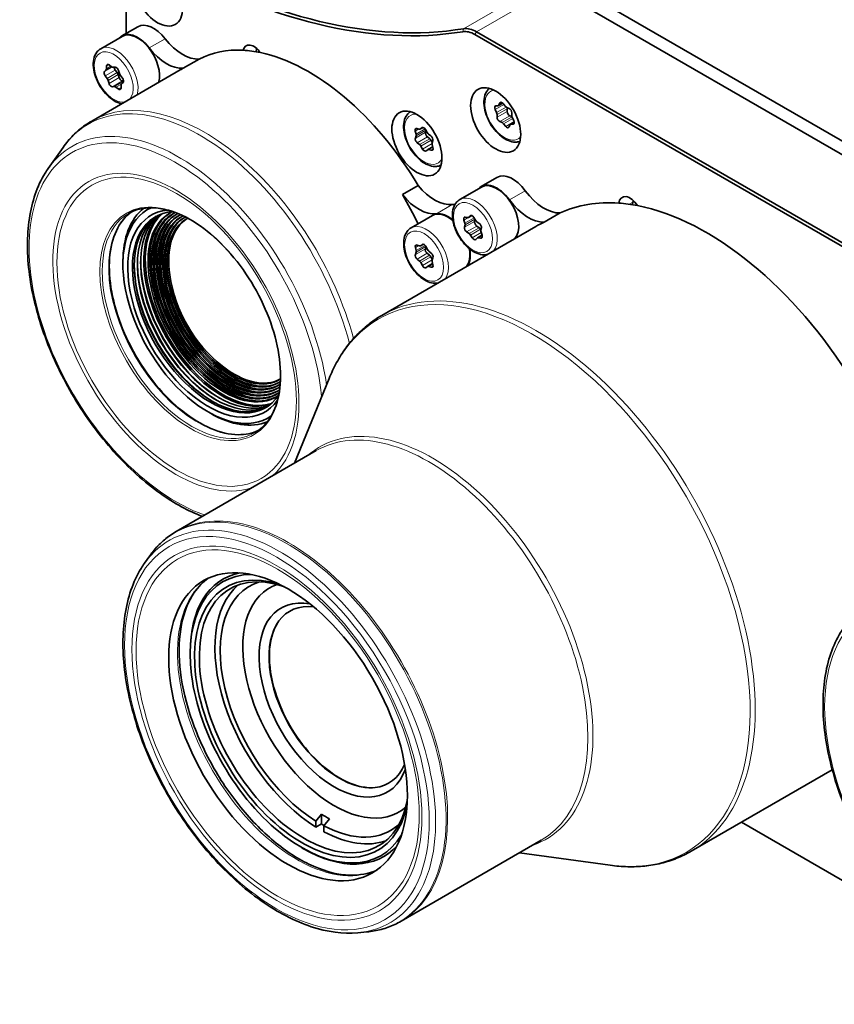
# Model space of a CAD drawing. Header units: millimetres. Extents: x 10 to 830, y 10 to 584.
# Tile 20 of 24: x 629 to 702, y 421 to 509. Entities that reach past the tile are written whole.
import ezdxf

# ---------------------------------------------------------------- set-up
doc = ezdxf.new("R2010")
doc.units = ezdxf.units.MM
doc.header["$LTSCALE"] = 2
doc.layers.add('Sichtbar (ISO)', color=7, linetype='Continuous', lineweight=35)
doc.layers.add('Sichtbar schmal (ISO)', color=7, linetype='Continuous', lineweight=18)

msp = doc.modelspace()

# ---------------------------------------------------------------- linework, layer by layer
at = {"layer": 'Sichtbar (ISO)'}
for p, q in [((638.80483, 507.68884904), (638.80483, 514.41665509)), ((676.24613407, 513.25895012), (720.0867545, 487.94755611)), ((676.73356006, 511.75278972), (717.90227223, 487.98402267)), ((639.84073776, 508.28693066), (638.4265242, 507.47043408)), ((711.11404713, 484.06483908), (669.94533496, 507.83360613)), ((636.54233589, 506.32486243), (638.4515242, 507.42713281)), ((669.80391361, 507.58865716), (710.97262578, 483.81989011)), ((645.29935417, 505.41389767), (643.88514061, 504.59740108)), ((635.74258229, 499.90427907), (643.61871707, 504.45156761)), ((636.8783801, 504.31146988), (637.00949753, 504.42877998)), ((637.05466033, 504.54801319), (637.05975342, 504.79030922)), ((637.30175564, 504.88721522), (637.51207244, 504.73117671)), ((637.64363482, 504.68271033), (637.83010875, 504.69257472)), ((638.01425498, 504.20459628), (637.83287413, 504.43702791)), ((638.12857939, 504.39656342), (638.20777877, 504.12321481)), ((637.11622937, 503.68612095), (636.93484852, 503.91855258)), ((637.28182832, 503.24507274), (637.20262894, 503.51842135)), ((638.17985393, 503.76354807), (638.10065456, 504.03689667)), ((638.29417834, 503.95551521), (638.47555919, 503.72308358)), ((638.53202761, 503.33016628), (638.40091018, 503.21285618)), ((638.57672757, 503.47274225), (638.47832457, 503.46753677)), ((637.76677289, 502.95892583), (637.58029896, 502.94906144)), ((638.10865207, 502.75442094), (637.89833527, 502.91045945)), ((638.35574738, 503.09362296), (638.35065429, 502.85132694)), ((671.72878064, 500.65252086), (671.60086439, 500.92222732)), ((671.66325439, 501.24521706), (671.84670494, 501.26300874)), ((671.88972799, 501.27648555), (672.27318404, 501.497874)), ((671.9350285, 501.32791411), (672.01796086, 501.50587633)), ((672.31841383, 501.44952503), (672.50291928, 501.22140366)), ((672.63400531, 501.11534705), (672.84485392, 501.02360281)), ((672.67062362, 500.75412116), (672.66956872, 501.00003421)), ((673.08291689, 500.64426177), (673.08397179, 500.39834872)), ((671.77259801, 500.23564583), (671.77154311, 500.48155888)), ((672.22150959, 499.76456055), (672.01066098, 499.85630479)), ((673.10187929, 500.2907183), (672.90868659, 500.37478012)), ((672.9657869, 499.60342206), (673.29726545, 499.79480129)), ((673.12673426, 500.22738675), (673.25465051, 499.95768029)), ((664.56901998, 498.74044742), (664.49554605, 499.01303635)), ((664.64507898, 499.24960467), (664.85165446, 499.18758885)), ((664.95214637, 499.1945494), (665.19439475, 499.33441157)), ((664.96520429, 499.20353273), (665.10109388, 499.31363513)), ((665.41104731, 498.90175182), (665.46058627, 499.06621828)), ((665.41803625, 499.14256605), (665.56426193, 498.88019242)), ((672.53710107, 499.43038257), (672.35259561, 499.65850394)), ((672.9204864, 499.5519935), (672.83755404, 499.37403128)), ((673.1922605, 499.63469054), (673.00880995, 499.61689886)), ((664.51302169, 498.38327649), (664.57337149, 498.58363429)), ((665.78782026, 498.33162788), (665.57845674, 498.4941144)), ((665.68216327, 498.73932318), (665.89152678, 498.57683665)), ((666.00939726, 498.00473277), (665.9057216, 498.19075864)), ((666.05893622, 498.16919924), (665.99858642, 497.96884143)), ((631.88102438, 495.69150889), (633.19836418, 497.5564935)), ((664.88979465, 497.81315255), (664.68043113, 497.97563907)), ((665.15392167, 497.40990968), (665.00769599, 497.67228331)), ((665.60675363, 497.34894299), (665.47086404, 497.23884059)), ((665.61981155, 497.35792632), (666.05726132, 497.61048807)), ((665.92687894, 497.30287106), (665.72030345, 497.36488687)), ((666.00293794, 497.81202831), (666.07641186, 497.53943938)), ((671.76429185, 494.89136818), (670.35007829, 494.0748716)), ((663.35229353, 493.35803511), (664.76650709, 494.17453169)), ((668.46588998, 492.92929995), (670.37507829, 494.03157033)), ((664.12672163, 490.39900989), (666.03590994, 491.50128028)), ((668.91054408, 490.82868816), (668.82249747, 491.10276898)), ((668.95089167, 491.36345178), (669.15322393, 491.32140872)), ((669.23856268, 491.33222545), (669.52461601, 491.49737841)), ((669.26122971, 491.35004779), (669.38464172, 491.47846598)), ((669.69994724, 491.33543567), (669.85719351, 491.07970399)), ((669.77772799, 490.97174704), (669.81498793, 491.14834348)), ((677.38030287, 491.73532367), (675.96608931, 490.91882708)), ((661.51887657, 482.62165451), (675.22405613, 490.53434361)), ((668.87970238, 490.45327171), (668.92478837, 490.66696033)), ((670.17609793, 490.4223713), (669.96463931, 490.56803393)), ((669.97944357, 490.94661523), (670.1909022, 490.80095259)), ((670.34055357, 490.22064304), (670.29834799, 490.28928253)), ((670.37781351, 490.39723948), (670.33272753, 490.18355087)), ((669.27807232, 489.90389597), (669.0666137, 490.0495586)), ((669.55756865, 489.51507553), (669.40032238, 489.7708072)), ((669.99628619, 489.5004634), (669.87287417, 489.37204521)), ((670.01895322, 489.51828575), (670.43210293, 489.75681785)), ((670.30662422, 489.48705942), (670.10429196, 489.52910247)), ((670.34697182, 490.02182304), (670.43501842, 489.74774221)), ((664.57442748, 488.38505587), (664.50748015, 488.65651603)), ((664.66603534, 488.88208452), (664.87411508, 488.81140634)), ((664.98134682, 488.81621008), (665.20105399, 488.94305807)), ((664.989902, 488.82174801), (665.13103441, 488.92361656)), ((665.40550576, 488.55499259), (665.46109984, 488.7162227)), ((665.44814478, 488.7405328), (665.58927719, 488.47569859)), ((664.50748015, 488.03651726), (664.57442748, 488.2306733)), ((664.87411508, 487.4582734), (664.66603534, 487.62786501)), ((665.77214069, 487.97674873), (665.56406095, 488.14634034)), ((665.70506411, 488.33165769), (665.91314385, 488.16206608)), ((666.01610496, 487.59218372), (665.88792761, 487.83270783)), ((666.07169904, 487.75341383), (666.00475171, 487.55925779)), ((638.51632697, 487.14820402), (638.51632697, 487.39315299)), ((665.13103441, 487.04939829), (664.989902, 487.3142325)), ((665.58927719, 486.96818308), (665.44814478, 486.86631453)), ((665.59783237, 486.97372102), (666.04711171, 487.23311256)), ((665.91314385, 486.90784658), (665.70506411, 486.97852475)), ((666.00475171, 487.40487522), (666.07169904, 487.13341507)), ((653.75960369, 469.48158218), (656.83843212, 477.01145743)), ((646.08236958, 474.04343381), (646.29450161, 473.92095932)), ((643.23822447, 463.40706106), (655.70435265, 470.60438352)), ((640.43299255, 460.58522331), (640.89895265, 461.24489246)), ((644.49414045, 452.50993068), (644.49414045, 452.67323)), ((689.01887657, 434.9902573), (701.56536909, 442.23397813)), ((655.67154769, 437.66958493), (656.16652243, 438.28561331)), ((655.67154769, 437.12966097), (655.67154769, 437.66958493)), ((656.16652243, 437.41543477), (656.16652243, 438.28561331)), ((656.87362922, 437.87736501), (656.37865447, 437.26133664)), ((656.16652243, 437.41543477), (655.67154769, 437.12966097)), ((656.37865447, 436.72141268), (656.37865447, 437.26133664)), ((710.05833469, 428.00949223), (693.49308574, 437.57344317)), ((663.23822447, 428.7660449), (675.70435265, 435.96336737)), ((654.42899073, 435.30226524), (654.57041209, 435.22061558)), ((673.75960369, 434.84056603), (681.82008115, 433.74197204)), ((659.39182534, 427.74756168), (660.19609563, 427.82126039))]:
    msp.add_line(p, q, dxfattribs=at)
for centre, radius, start, end in [((655.21800169, 488.05440694), 12.665959, 188.3269625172, 231.6730374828), ((666.04816936, 453.48237811), 14.65, 197.4254975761, 222.5745024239)]:
    msp.add_arc(centre, radius, start, end, dxfattribs=at)
for centre, major_axis in [((641.59790179, 511.21770867), (-1.575, 2.72798002)), ((671.64993999, 499.99088068), (1.575, -2.72798002)), ((664.64958286, 497.9088144), (-1.575, 2.72798002)), ((653.19369143, 446.06084182), (7.5, -12.99038106))]:
    msp.add_ellipse(centre, major_axis=major_axis, ratio=0.5773502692, dxfattribs=at)
for centre, major_axis, start_param, end_param in [((641.93908362, 571.56394872), (35.1, -60.79498335), 5.4977871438, 6.0680097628), ((642.08050498, 571.64559838), (35, -60.62177826), 5.4977871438, 6.0680097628), ((641.24073776, 505.86205953), (-1.4, 2.42487113), 4.948008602, 6.2831853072), ((639.8265242, 505.04556295), (-1.4, 2.42487113), 4.948008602, 6.4724499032), ((639.8265242, 505.04556295), (-1.375, 2.38156986), 3.6437429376, 6.2831853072), ((669.80391361, 505.30246673), (-1.4, 2.42487113), 5.4977871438, 6.0680097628), ((669.94533496, 505.38411639), (-1.5, 2.59807621), 5.4977871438, 6.0680097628), ((643.82697298, 509.2421409), (2.1, -3.6373067), 4.948008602, 6.01651591), ((642.41275942, 508.42564432), (2.1, -3.6373067), 4.948008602, 6.01651591), ((655.03293063, 487.94755611), (-10, 17.32050808), 5.9227566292, 6.2568857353), ((650.18023623, 505.34663962), (-0.7125, 1.2340862), 4.9030897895, 6.8255227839), ((655.03293063, 487.94755611), (-10, 17.32050808), 5.8058559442, 5.9227566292), ((655.03293063, 487.94755611), (10, -17.32050808), 1.5970958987, 2.6642632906), ((637.04528836, 504.06392496), (-0.15, 0.25980762), 0.1202301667, 1.8086193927), ((636.84258926, 504.67632489), (0.15, -0.25980762), 0.1202301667, 0.7614218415), ((637.27182448, 504.66199752), (-0.15, 0.25980762), 5.3562179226, 7.0446071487), ((637.54200359, 504.95639441), (0.15, -0.25980762), 5.3562179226, 5.9974095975), ((637.94331398, 504.58240029), (0.15, -0.25980762), 3.9972801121, 4.9502120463), ((637.93173998, 504.41889063), (-0.15, 0.25980762), 4.3090203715, 5.9974095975), ((637.90381514, 504.05922389), (0.15, -0.25980762), 1.1674277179, 1.8086193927), ((653.61871707, 487.13105953), (-10, 17.32050808), 6.2568857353, 6.2831853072), ((637.00578952, 503.54074856), (0.15, -0.25980762), 1.1674277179, 1.8086193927), ((638.37669335, 503.74122085), (0.15, -0.25980762), 4.3090203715, 5.9974095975), ((638.40461819, 504.1008876), (-0.15, 0.25980762), 1.1674277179, 1.8086193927), ((638.36511935, 503.57771119), (0.15, -0.25980762), 0.1202301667, 1.8086193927), ((637.47866774, 503.22274553), (0.15, -0.25980762), 4.3090203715, 5.9974095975), ((637.86840412, 502.68524175), (-0.15, 0.25980762), 5.3562179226, 5.9974095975), ((638.13858323, 502.97963864), (0.15, -0.25980762), 5.3562179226, 7.0446071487), ((638.56781845, 502.96531127), (-0.15, 0.25980762), 0.1202301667, 0.7614218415), ((672.21326136, 501.29749726), (-0.15, 0.25980762), 4.9791539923, 6.6675432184), ((671.77023134, 500.97193263), (-0.15, 0.25980762), 6.0263515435, 7.7147407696), ((671.55941369, 500.60281554), (0.15, -0.25980762), 0.7903637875, 1.4315554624), ((671.73972799, 501.53629317), (0.15, -0.25980762), 6.0263515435, 6.6675432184), ((672.60807175, 501.37343143), (-0.15, 0.25980762), 1.8375613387, 2.4787530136), ((672.4574393, 501.12129087), (0.15, -0.25980762), 0.7903637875, 1.1992692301), ((672.88275304, 500.6328645), (0.15, -0.25980762), 3.9319564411, 5.6203456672), ((672.87078747, 500.76551843), (-0.15, 0.25980762), 3.9319564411, 5.6203456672), ((671.98472743, 500.11438917), (0.15, -0.25980762), 3.9319564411, 5.6203456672), ((673.29610121, 500.27709207), (-0.15, 0.25980762), 0.7903637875, 1.4315554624), ((673.08528356, 499.90797497), (0.15, -0.25980762), 6.0263515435, 7.7147407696), ((664.69458708, 498.9828365), (-0.15, 0.25980762), 5.7333428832, 7.4217321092), ((664.80214637, 499.45435702), (0.15, -0.25980762), 5.7333428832, 6.374534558), ((665.2641518, 499.06281085), (-0.15, 0.25980762), 4.686145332, 6.374534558), ((665.61443985, 498.71473885), (0.15, -0.25980762), 3.6389477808, 5.3273370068), ((672.24744314, 499.50647617), (0.15, -0.25980762), 1.8375613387, 2.4787530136), ((672.64225354, 499.58241034), (0.15, -0.25980762), 4.9791539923, 6.6675432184), ((673.1157869, 499.34361443), (-0.15, 0.25980762), 6.0263515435, 6.6675432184), ((664.71641424, 498.19626352), (0.15, -0.25980762), 3.6389477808, 5.3273370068), ((664.36997895, 498.77064726), (0.15, -0.25980762), 0.4973551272, 1.1385468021), ((665.71814637, 498.95994762), (-0.15, 0.25980762), 1.5445526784, 2.1857443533), ((665.75183715, 498.11100343), (0.15, -0.25980762), 1.5445526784, 2.1857443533), ((665.85554368, 498.35621221), (-0.15, 0.25980762), 3.6389477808, 5.3273370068), ((664.85381154, 497.5925281), (0.15, -0.25980762), 1.5445526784, 2.1857443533), ((665.30780612, 497.48966488), (0.15, -0.25980762), 4.686145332, 6.374534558), ((665.76981155, 497.0981187), (-0.15, 0.25980762), 5.7333428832, 6.374534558), ((665.87737084, 497.56963923), (0.15, -0.25980762), 5.7333428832, 7.4217321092), ((666.20197897, 497.78182846), (-0.15, 0.25980762), 0.4973551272, 1.1385468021), ((673.16429185, 492.46649705), (-1.4, 2.42487113), 4.8972532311, 6.2831853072), ((666.23888828, 496.30261557), (2.1, -3.6373067), 4.9790583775, 6.0475656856), ((671.75007829, 491.65000047), (-1.4, 2.42487113), 4.8972532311, 6.4724499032), ((671.75007829, 491.65000047), (-1.375, 2.38156986), 3.326392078, 6.2831853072), ((675.96131025, 495.56709996), (2.1, -3.6373067), 4.8972532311, 5.995935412), ((653.61871707, 487.13105953), (-10, 17.32050808), 4.5908966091, 4.7386885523), ((664.82467472, 495.48611899), (2.1, -3.6373067), 4.9790583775, 6.0475656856), ((674.54709669, 494.75060338), (2.1, -3.6373067), 4.8972532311, 5.995935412), ((683.59703158, 491.88477281), (-0.7125, 1.2340862), 4.7839992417, 6.9446133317), ((646.08236958, 482.77994728), (5.35000003, -9.26647188), 3.089120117, 6.3356578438), ((646.29450161, 482.90242177), (-5.50000003, 9.5262795), 0.0779878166, 0.7853981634), ((646.08236958, 482.77994728), (5.04939401, -8.74580696), 2.8793406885, 6.5454372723), ((668.8251235, 489.936207), (-1.4, 2.42487113), 5.9095932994, 6.0475656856), ((690.38826969, 467.53514159), (-13.75, 23.8156986), 5.9100311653, 6.2305784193), ((690.38826969, 467.53514159), (-13.75, 23.8156986), 5.8185814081, 5.9100311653), ((690.38826969, 467.53514159), (13.75, -23.8156986), 1.6234032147, 2.6769887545), ((646.453754, 482.99436618), (4.89939401, -8.48599934), 3.1578456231, 6.2669323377), ((646.29450161, 482.90242177), (4.89939401, -8.48599934), 2.8564516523, 6.5683263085), ((646.73659671, 483.15766549), (4.89939401, -8.48599934), 3.1867252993, 6.2380526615), ((647.01943943, 483.32096481), (4.89939401, -8.48599934), 3.2156427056, 6.2091352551), ((647.30228214, 483.48426413), (4.89939401, -8.48599934), 3.2446223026, 6.1801556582), ((647.4323176, 483.55934013), (4.89939401, -8.48599934), 3.2579732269, 6.1668047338), ((647.57373896, 483.64098979), (4.725, -8.18394007), 3.1565584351, 6.2682195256), ((647.4323176, 483.55934013), (4.725, -8.18394007), 3.1058895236, 6.3188884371), ((647.71516031, 483.72263945), (4.625, -8.01073499), 3.1568820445, 6.2678959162), ((647.57373896, 483.64098979), (4.625, -8.01073499), 3.0943467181, 6.3304312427), ((647.85658167, 483.80428911), (4.525, -7.8375299), 3.1572199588, 6.2675580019), ((647.71516031, 483.72263945), (4.525, -7.8375299), 3.0941399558, 6.3306380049), ((647.99800302, 483.88593877), (4.425, -7.66432482), 3.157573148, 6.2672048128), ((647.85658167, 483.80428911), (4.425, -7.66432482), 3.0959174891, 6.3288604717), ((648.13942438, 483.96758843), (4.325, -7.49111974), 3.1579426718, 6.266835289), ((647.99800302, 483.88593877), (4.325, -7.49111974), 3.0995620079, 6.3252159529), ((648.28084574, 484.04923808), (4.225, -7.31791466), 3.1583296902, 6.2664482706), ((648.13942438, 483.96758843), (4.225, -7.31791466), 3.1049867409, 6.3197912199), ((648.28084574, 484.04923808), (4.125, -7.14470958), 3.1121310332, 6.3126469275), ((648.42226709, 484.13088774), (-4.125, 7.14470958), 0.0171428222, 0.9679505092), ((667.41090994, 489.11971042), (-1.375, 2.38156986), 5.269008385, 6.2831853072), ((667.41090994, 489.11971042), (-1.4, 2.42487113), 5.2772211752, 6.0475656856), ((669.01555293, 491.09282743), (-0.15, 0.25980762), 5.8075324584, 7.4959216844), ((669.08856268, 491.59203307), (0.15, -0.25980762), 5.8075324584, 6.4487241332), ((669.55730875, 491.2364807), (-0.15, 0.25980762), 4.7603349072, 6.4487241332), ((669.999832, 491.17865895), (-0.15, 0.25980762), 1.6187422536, 2.2599339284), ((669.08700212, 490.28160233), (0.15, -0.25980762), 3.713137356, 5.401526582), ((668.71748862, 490.83862971), (0.15, -0.25980762), 0.5715447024, 1.2127363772), ((669.98502774, 490.80007765), (0.15, -0.25980762), 3.713137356, 5.401526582), ((670.1557095, 490.19032757), (0.15, -0.25980762), 1.6187422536, 2.2599339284), ((670.17051377, 490.56890887), (-0.15, 0.25980762), 3.713137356, 5.401526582), ((670.54002727, 490.01188148), (-0.15, 0.25980762), 0.5715447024, 1.2127363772), ((688.97405613, 466.71864501), (-13.75, 23.8156986), 6.2305784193, 6.2831853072), ((669.25768389, 489.67185224), (0.15, -0.25980762), 1.6187422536, 2.2599339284), ((669.70020714, 489.61403049), (0.15, -0.25980762), 4.7603349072, 6.4487241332), ((670.16895322, 489.25847813), (-0.15, 0.25980762), 5.8075324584, 6.4487241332), ((670.24196296, 489.75768376), (0.15, -0.25980762), 5.8075324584, 7.4959216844), ((664.7088036, 488.61747316), (-0.15, 0.25980762), 5.7007900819, 7.389179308), ((664.83134682, 489.0760177), (0.15, -0.25980762), 5.7007900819, 6.3419817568), ((665.2895896, 488.66934688), (-0.15, 0.25980762), 4.6535925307, 6.3419817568), ((665.60682921, 488.36156716), (0.15, -0.25980762), 3.6063949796, 5.2947842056), ((665.74783237, 488.54688451), (-0.15, 0.25980762), 1.5119998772, 2.153191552), ((667.41090994, 489.11971042), (1.375, -2.38156986), 0.22372348, 1.0237047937), ((667.41090994, 489.11971042), (1.4, -2.42487113), 0.2920140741, 1.0154881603), ((664.7088036, 487.84309183), (0.15, -0.25980762), 3.6063949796, 5.2947842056), ((664.37310404, 488.42409873), (0.15, -0.25980762), 0.464802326, 1.1059940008), ((665.72937243, 487.76152191), (0.15, -0.25980762), 1.5119998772, 2.153191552), ((665.87037559, 487.94683926), (-0.15, 0.25980762), 3.6063949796, 5.2947842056), ((666.20607515, 487.36583236), (-0.15, 0.25980762), 0.464802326, 1.1059940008), ((668.8251235, 489.936207), (1.4, -2.42487113), 0.2920140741, 0.3966280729), ((646.59517536, 483.07601584), (-4.99939401, 8.65920442), 0.7954500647, 2.3461425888), ((646.87801807, 483.23931515), (-4.99939401, 8.65920442), 0.7954500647, 2.3461425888), ((647.16086078, 483.40261447), (-4.99939401, 8.65920442), 0.7954500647, 2.3461425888), ((664.83134682, 487.24304658), (0.15, -0.25980762), 1.5119998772, 2.153191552), ((665.2895896, 487.12058422), (0.15, -0.25980762), 4.6535925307, 6.3419817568), ((665.74783237, 486.7139134), (-0.15, 0.25980762), 5.7007900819, 6.3419817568), ((665.87037559, 487.17245793), (0.15, -0.25980762), 5.7007900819, 7.389179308), ((648.42226709, 484.13088774), (4.125, -7.14470958), 5.315234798, 6.266042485), ((646.29450161, 482.90242177), (5.50000003, -9.5262795), 5.4977871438, 6.2051974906), ((654.42899073, 446.7740422), (-7.025, 12.16765692), 5.9684125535, 9.7395507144), ((654.57041209, 446.85569186), (-7.125, 12.340862), 6.099206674, 7.0685834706), ((654.42899073, 446.7740422), (-6.75, 11.69134295), 5.7015792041, 10.0063840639), ((654.64112276, 446.89651669), (-6.6, 11.43153533), 5.6953846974, 10.0125785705), ((656.02510108, 447.69555694), (-6.6, 11.43153533), 0.1050398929, 2.3183066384), ((656.02510108, 447.69555694), (-6.26961524, 10.85929214), 6.148136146, 8.5994943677), ((657.29789328, 448.43040387), (-5.75, 9.95929214), 6.1703849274, 9.5375783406), ((657.29789328, 448.43040387), (-4.725, 8.18394007), 5.82716651, 9.8807967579), ((657.74286803, 448.68731016), (4.41035534, -7.63895953), 2.7286350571, 6.6961429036), ((657.79286803, 448.71617767), (-4.425, 7.66432482), 0.3026578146, 1.2021122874), ((657.79286803, 448.71617767), (4.425, -7.66432482), 5.0810730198, 5.9805274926), ((656.52007582, 447.98133075), (6.06754265, -10.50929214), 5.4565726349, 5.5390016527), ((656.52007582, 447.98133075), (-6.6, 11.43153533), 2.3183066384, 2.3425067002), ((656.02510108, 447.69555694), (6.26961524, -10.85929214), 5.5376725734, 6.4182344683), ((656.02510108, 447.69555694), (6.6, -11.43153533), 5.5356749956, 6.1781454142), ((654.57041209, 446.85569186), (7.125, -12.340862), 5.4977871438, 6.4671639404)]:
    msp.add_ellipse(centre, major_axis=major_axis, ratio=0.5773502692, start_param=start_param, end_param=end_param, dxfattribs=at)
for points, knots in [([(638.39711071, 501.43687177), (638.3394682, 501.44838293), (638.28178466, 501.46307362), (638.0048168, 501.54810553), (637.78693885, 501.65865744), (637.36044208, 501.95337071), (637.15231797, 502.14004847), (636.77102206, 502.56576186), (636.59771945, 502.80437463), (636.30086453, 503.3101195), (636.17714479, 503.57700997), (635.99055212, 504.11605589), (635.92788966, 504.38811371), (635.87303243, 504.91444572), (635.88121265, 505.16866659), (635.97697344, 505.62889989), (636.0629788, 505.83689058), (636.28678696, 506.13793479), (636.40581889, 506.2460443), (636.54233589, 506.32486243)], [1.2547064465, 1.2547064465, 1.2547064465, 1.2547064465, 1.3408170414, 1.3408170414, 1.6689119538, 1.6689119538, 2.0076228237, 2.0076228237, 2.3437560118, 2.3437560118, 2.6783154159, 2.6783154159, 3.0142308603, 3.0142308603, 3.3528831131, 3.3528831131, 3.6824827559, 3.6824827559, 3.926990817, 3.926990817, 3.926990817, 3.926990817]), ([(650.36464389, 506.05737441), (650.3686575, 506.12393418), (650.37761869, 506.19061195), (650.39844216, 506.2842152), (650.40637672, 506.3137767), (650.41535645, 506.34228238)], [0.255079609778, 0.255079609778, 0.255079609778, 0.255079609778, 0.274576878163, 0.274576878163, 0.28392497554, 0.28392497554, 0.28392497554, 0.28392497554]), ([(673.80220959, 498.08596261), (673.71294397, 498.05669269), (673.61982337, 498.03831797), (673.33585777, 498.01469776), (673.14042242, 498.04043014), (672.72737039, 498.16724125), (672.50949244, 498.27779316), (672.08299567, 498.57250643), (671.87487157, 498.75918419), (671.49357565, 499.18489759), (671.32027305, 499.42351036), (671.02341812, 499.92925522), (670.89969838, 500.19614569), (670.71310572, 500.73519161), (670.65044326, 501.00724944), (670.59558602, 501.53358144), (670.60376624, 501.78780231), (670.69952704, 502.24803561), (670.7855324, 502.45602631), (670.96236128, 502.69387873), (671.01663935, 502.75377082), (671.07636734, 502.80725987)], [0.9059083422, 0.9059083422, 0.9059083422, 0.9059083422, 1.0511925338, 1.0511925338, 1.3408170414, 1.3408170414, 1.6689119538, 1.6689119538, 2.0076228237, 2.0076228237, 2.3437560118, 2.3437560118, 2.6783154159, 2.6783154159, 3.0142308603, 3.0142308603, 3.3528831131, 3.3528831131, 3.6824827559, 3.6824827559, 3.8064806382, 3.8064806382, 3.8064806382, 3.8064806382]), ([(666.79409673, 495.97563894), (666.66615433, 495.91481503), (666.52659601, 495.87864051), (666.19407928, 495.85098182), (665.99864393, 495.8767142), (665.5855919, 496.00352531), (665.36771395, 496.11407722), (664.94121718, 496.40879049), (664.73309308, 496.59546825), (664.35179716, 497.02118165), (664.17849456, 497.25979442), (663.88163963, 497.76553928), (663.75791989, 498.03242975), (663.57132723, 498.57147567), (663.50866477, 498.8435335), (663.45380753, 499.3698655), (663.46198775, 499.62408637), (663.55774855, 500.08431967), (663.64375391, 500.29231037), (663.84957052, 500.56915417), (663.94231905, 500.66000701), (664.04766073, 500.73260563)], [0.831549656, 0.831549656, 0.831549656, 0.831549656, 1.0511925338, 1.0511925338, 1.3408170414, 1.3408170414, 1.6689119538, 1.6689119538, 2.0076228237, 2.0076228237, 2.3437560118, 2.3437560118, 2.6783154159, 2.6783154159, 3.0142308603, 3.0142308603, 3.3528831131, 3.3528831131, 3.6824827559, 3.6824827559, 3.8808393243, 3.8808393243, 3.8808393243, 3.8808393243]), ([(633.19836418, 497.5564935), (633.3351296, 497.75011507), (633.47883478, 497.93719571), (633.77984452, 498.29722052), (633.93715015, 498.47016312), (634.26488447, 498.80082937), (634.43531355, 498.95855089), (634.78859661, 499.25772273), (634.97145002, 499.39917069), (635.34866382, 499.66484199), (635.54302263, 499.78906325), (635.74258229, 499.90427907)], [3.66669561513, 3.66669561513, 3.66669561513, 3.66669561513, 3.7187546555, 3.7187546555, 3.77081369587, 3.77081369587, 3.82287273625, 3.82287273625, 3.87493177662, 3.87493177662, 3.92699081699, 3.92699081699, 3.92699081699, 3.92699081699]), ([(645.57628169, 464.75693902), (644.34003207, 465.22910708), (643.08520497, 465.91323192), (640.41781941, 467.7941082), (639.01442929, 469.05805198), (636.41272607, 471.95490873), (635.21448267, 473.58654765), (633.13988016, 477.05370312), (632.26351686, 478.88834981), (630.91915764, 482.58100382), (630.45166394, 484.43835322), (629.97673828, 487.99522407), (629.97018715, 489.69394023), (630.43234727, 492.75911776), (630.90034969, 494.12705179), (631.68637236, 495.40621101), (631.78178336, 495.55101136), (631.88102438, 495.69150889)], [1.4031509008, 1.4031509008, 1.4031509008, 1.4031509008, 1.6810156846, 1.6810156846, 2.0054558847, 2.0054558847, 2.3291564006, 2.3291564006, 2.6524706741, 2.6524706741, 2.9760631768, 2.9760631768, 3.3004046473, 3.3004046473, 3.6240492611, 3.6240492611, 3.6666956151, 3.6666956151, 3.6666956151, 3.6666956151]), ([(670.91392229, 488.04588668), (670.85246977, 488.03101887), (670.7896155, 488.02102386), (670.53685827, 487.99999955), (670.34142292, 488.02573193), (669.92837089, 488.15254305), (669.71049294, 488.26309496), (669.28399617, 488.55780823), (669.07587207, 488.74448598), (668.69457615, 489.17019938), (668.52127355, 489.40881215), (668.22441862, 489.91455702), (668.10069888, 490.18144749), (667.91410621, 490.72049341), (667.85144375, 490.99255123), (667.79658652, 491.51888324), (667.80476674, 491.77310411), (667.90052753, 492.23333741), (667.9865329, 492.4413281), (668.21034105, 492.74237231), (668.32937298, 492.85048182), (668.46588998, 492.92929995)], [0.9537056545, 0.9537056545, 0.9537056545, 0.9537056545, 1.0511925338, 1.0511925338, 1.3408170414, 1.3408170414, 1.6689119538, 1.6689119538, 2.0076228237, 2.0076228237, 2.3437560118, 2.3437560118, 2.6783154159, 2.6783154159, 3.0142308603, 3.0142308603, 3.3528831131, 3.3528831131, 3.6824827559, 3.6824827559, 3.926990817, 3.926990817, 3.926990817, 3.926990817]), ([(683.80446223, 492.46379788), (683.80913852, 492.53044122), (683.8188247, 492.59715023), (683.84790151, 492.72062619), (683.86685817, 492.77775305), (683.88939235, 492.82942399)], [0.256684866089, 0.256684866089, 0.256684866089, 0.256684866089, 0.276259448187, 0.276259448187, 0.294954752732, 0.294954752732, 0.294954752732, 0.294954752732]), ([(639.00825995, 491.68608924), (639.60844955, 492.03260887), (640.3096497, 492.20643635), (641.83508252, 492.18419711), (642.65459952, 491.99708632), (644.32755721, 491.2855668), (645.17948773, 490.7670987), (646.83776123, 489.44870082), (647.64383044, 488.64920065), (649.12809329, 486.8481614), (649.805847, 485.84662931), (650.96265162, 483.74383934), (651.44139699, 482.64288365), (652.15085549, 480.45545344), (652.38160991, 479.36933859), (652.57373599, 477.32461519), (652.5354134, 476.36625879), (652.19920934, 474.67269437), (651.90110939, 473.93878296), (651.15294469, 472.86381783), (650.73719239, 472.47702943), (650.25825995, 472.20051766)], [3.926990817, 3.926990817, 3.926990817, 3.926990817, 4.2588928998, 4.2588928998, 4.5814682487, 4.5814682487, 4.8987288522, 4.8987288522, 5.2158887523, 5.2158887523, 5.5335558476, 5.5335558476, 5.8513907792, 5.8513907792, 6.1689632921, 6.1689632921, 6.486015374, 6.486015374, 6.803736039, 6.803736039, 7.0685834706, 7.0685834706, 7.0685834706, 7.0685834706]), ([(650.53618906, 472.37833319), (650.00506607, 472.1330729), (649.40508257, 472.01156044), (648.00232381, 472.03201122), (647.1828068, 472.21912201), (645.50984912, 472.93064153), (644.6579186, 473.44910963), (642.9996451, 474.7675075), (642.19357588, 475.56700768), (640.70931304, 477.36804693), (640.03155932, 478.36957902), (638.87475471, 480.47236899), (638.39600934, 481.57332468), (637.68655084, 483.76075489), (637.45579642, 484.84686974), (637.26367033, 486.89159314), (637.30199293, 487.84994953), (637.63819699, 489.54351396), (637.93629694, 490.27742536), (638.61686815, 491.25527199), (638.93801657, 491.58153608), (639.30121727, 491.83787514)], [0.8380307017, 0.8380307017, 0.8380307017, 0.8380307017, 1.1173002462, 1.1173002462, 1.4398755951, 1.4398755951, 1.7571361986, 1.7571361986, 2.0742960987, 2.0742960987, 2.391963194, 2.391963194, 2.7097981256, 2.7097981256, 3.0273706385, 3.0273706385, 3.3444227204, 3.3444227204, 3.6621433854, 3.6621433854, 3.8743582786, 3.8743582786, 3.8743582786, 3.8743582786]), ([(666.50628514, 485.50113619), (666.46687296, 485.4939983), (666.42699467, 485.48878303), (666.19768992, 485.4697095), (666.00225457, 485.49544188), (665.58920254, 485.622253), (665.37132459, 485.73280491), (664.94482782, 486.02751818), (664.73670371, 486.21419593), (664.3554078, 486.63990933), (664.18210519, 486.8785221), (663.88525027, 487.38426697), (663.76153053, 487.65115744), (663.57493786, 488.19020336), (663.5122754, 488.46226118), (663.45741817, 488.98859319), (663.46559839, 489.24281406), (663.56135918, 489.70304736), (663.64736454, 489.91103805), (663.8711727, 490.21208226), (663.99020463, 490.32019177), (664.12672163, 490.39900989)], [0.9896243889, 0.9896243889, 0.9896243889, 0.9896243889, 1.0511925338, 1.0511925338, 1.3408170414, 1.3408170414, 1.6689119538, 1.6689119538, 2.0076228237, 2.0076228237, 2.3437560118, 2.3437560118, 2.6783154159, 2.6783154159, 3.0142308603, 3.0142308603, 3.3528831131, 3.3528831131, 3.6824827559, 3.6824827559, 3.926990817, 3.926990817, 3.926990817, 3.926990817]), ([(656.83843212, 477.01145743), (657.03966881, 477.50362101), (657.26405173, 477.97560656), (657.75849647, 478.8751781), (658.02856779, 479.30276321), (658.61319035, 480.10929387), (658.92775118, 480.4882317), (659.59925446, 481.19314345), (659.95620061, 481.51910241), (660.70925264, 482.11399185), (661.10535114, 482.38290549), (661.51887657, 482.62165451)], [3.5064564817, 3.5064564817, 3.5064564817, 3.5064564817, 3.59056334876, 3.59056334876, 3.67467021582, 3.67467021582, 3.75877708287, 3.75877708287, 3.84288394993, 3.84288394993, 3.92699081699, 3.92699081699, 3.92699081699, 3.92699081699]), ([(640.89895265, 461.24489246), (641.02655705, 461.42554458), (641.16016035, 461.59942281), (641.43903922, 461.93297783), (641.58431511, 462.09265408), (641.88612885, 462.39716785), (642.04266679, 462.54200465), (642.36650169, 462.81623879), (642.53379842, 462.94563533), (642.87855676, 463.18844829), (643.05601782, 463.301864), (643.23822447, 463.40706106)], [3.66669561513, 3.66669561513, 3.66669561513, 3.66669561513, 3.7187546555, 3.7187546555, 3.77081369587, 3.77081369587, 3.82287273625, 3.82287273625, 3.87493177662, 3.87493177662, 3.92699081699, 3.92699081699, 3.92699081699, 3.92699081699]), ([(659.39182534, 427.74756168), (658.09140497, 427.62839862), (656.69086025, 427.81547345), (653.77713183, 428.77195503), (652.26070595, 429.56013515), (649.28873346, 431.65640811), (647.83388722, 432.96683769), (645.13643691, 435.97037622), (643.89391889, 437.6621909), (641.74242958, 441.25730108), (640.83346759, 443.15970443), (639.43888732, 446.98859031), (638.95377972, 448.91439113), (638.46038475, 452.60192818), (638.45298261, 454.36283433), (638.93026862, 457.53988453), (639.41426, 458.95746593), (640.22843911, 460.28525632), (640.32867576, 460.43753992), (640.43299255, 460.58522331)], [1.0456933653, 1.0456933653, 1.0456933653, 1.0456933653, 1.3583394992, 1.3583394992, 1.6811943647, 1.6811943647, 2.0054750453, 2.0054750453, 2.3290415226, 2.3290415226, 2.6522355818, 2.6522355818, 2.9756975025, 2.9756975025, 3.2998820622, 3.2998820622, 3.6234066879, 3.6234066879, 3.6666956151, 3.6666956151, 3.6666956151, 3.6666956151]), ([(661.07922283, 433.31720678), (660.3694269, 432.99244885), (659.56237251, 432.83672651), (657.68398987, 432.89437275), (656.59329826, 433.15824825), (654.37199019, 434.13601844), (653.24478202, 434.8361839), (651.04871924, 436.60879794), (649.98024294, 437.680726), (648.01182591, 440.09220109), (647.11268345, 441.43208876), (645.57913423, 444.24171748), (644.9452416, 445.71111792), (644.00816516, 448.62453743), (643.70472022, 450.06810897), (643.45404173, 452.77656101), (643.50598507, 454.04126631), (643.94603033, 456.26749893), (644.33459093, 457.2262853), (645.21436927, 458.50225539), (645.6304506, 458.92776049), (646.10014545, 459.26172985)], [0.8400631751, 0.8400631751, 0.8400631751, 0.8400631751, 1.1286360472, 1.1286360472, 1.4525555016, 1.4525555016, 1.7672656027, 1.7672656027, 2.0820101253, 2.0820101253, 2.3976977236, 2.3976977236, 2.7136803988, 2.7136803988, 3.029163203, 3.029163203, 3.3436598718, 3.3436598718, 3.6592598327, 3.6592598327, 3.8723258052, 3.8723258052, 3.8723258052, 3.8723258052]), ([(720.87411546, 423.20061172), (719.61942607, 423.08563919), (718.26884638, 423.26591042), (715.45851721, 424.18752201), (713.99554547, 424.94761324), (711.12849753, 426.96927916), (709.7251074, 428.23322293), (707.12340419, 431.13007969), (705.92516079, 432.76171861), (703.85055828, 436.22887407), (702.97419498, 438.06352076), (701.62983575, 441.75617478), (701.16234206, 443.61352418), (700.6874164, 447.17039502), (700.68086526, 448.86911118), (701.14302538, 451.93428871), (701.61102781, 453.30222274), (702.39705048, 454.58138197), (702.49246148, 454.72618231), (702.5917025, 454.86667984)], [1.0456933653, 1.0456933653, 1.0456933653, 1.0456933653, 1.3580664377, 1.3580664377, 1.6810156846, 1.6810156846, 2.0054558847, 2.0054558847, 2.3291564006, 2.3291564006, 2.6524706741, 2.6524706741, 2.9760631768, 2.9760631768, 3.3004046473, 3.3004046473, 3.6240492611, 3.6240492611, 3.6666956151, 3.6666956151, 3.6666956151, 3.6666956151]), ([(689.01887657, 434.9902573), (688.60535114, 434.75150828), (688.17441585, 434.54293374), (687.28270046, 434.18821627), (686.82193865, 434.04207132), (685.87571552, 433.81298829), (685.39026533, 433.73003953), (684.399478, 433.62700687), (683.89414278, 433.60691081), (682.8678686, 433.62849487), (682.34692567, 433.67016634), (681.82008115, 433.74197204)], [0.7853981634, 0.7853981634, 0.7853981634, 0.7853981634, 0.86950503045, 0.86950503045, 0.95361189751, 0.95361189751, 1.03771876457, 1.03771876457, 1.12182563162, 1.12182563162, 1.20593249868, 1.20593249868, 1.20593249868, 1.20593249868]), ([(663.23822447, 428.7660449), (663.05601782, 428.66084785), (662.86906641, 428.56386992), (662.48640504, 428.38670691), (662.29069599, 428.30652196), (661.89128481, 428.16318979), (661.68758349, 428.10004236), (661.27295995, 427.99092088), (661.06203832, 427.94494638), (660.63373176, 427.87020771), (660.41634715, 427.84144297), (660.19609563, 427.82126039)], [0.7853981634, 0.7853981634, 0.7853981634, 0.7853981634, 0.83745720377, 0.83745720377, 0.88951624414, 0.88951624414, 0.94157528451, 0.94157528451, 0.99363432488, 0.99363432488, 1.04569336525, 1.04569336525, 1.04569336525, 1.04569336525])]:
    msp.add_open_spline(points, degree=3, knots=knots, dxfattribs=at)
at = {"layer": 'Sichtbar schmal (ISO)'}
for p, q in [((675.58843006, 512.02637458), (668.80020496, 508.10719099)), ((669.94533496, 507.83360613), (676.73356006, 511.75278972)), ((668.80020496, 508.10719099), (668.73512561, 507.84400303)), ((669.94533496, 507.83360613), (669.80391361, 507.58865716)), ((642.27523185, 507.21409208), (640.86101829, 506.3975955)), ((650.27760023, 506.07211685), (650.37045671, 506.12572756)), ((637.55712013, 504.70334062), (636.8783801, 504.31146988)), ((636.93484852, 503.91855258), (637.83287413, 504.43702791)), ((637.00949753, 504.42877998), (637.52153577, 504.72440539)), ((637.45073291, 504.77668581), (637.05466033, 504.54801319)), ((637.05975342, 504.79030922), (637.26673882, 504.9098123)), ((638.01425498, 504.20459628), (637.11622937, 503.68612095)), ((637.20262894, 503.51842135), (638.10065456, 504.03689667)), ((638.17985393, 503.76354807), (637.28182832, 503.24507274)), ((637.58029896, 502.94906144), (638.47832457, 503.46753677)), ((638.57562682, 503.42591786), (637.76677289, 502.95892583)), ((637.89833527, 502.91045945), (638.38091515, 503.18907707)), ((638.3515653, 502.89466696), (638.10865207, 502.75442094)), ((672.01796086, 501.50587633), (672.13045005, 501.57082199)), ((671.60086439, 500.92222732), (672.38072712, 501.37248128)), ((672.58220411, 501.14524513), (671.72878064, 500.65252086)), ((671.77154311, 500.48155888), (672.66956872, 501.00003421)), ((672.67062362, 500.75412116), (671.77259801, 500.23564583)), ((672.25565579, 501.51302836), (671.9350285, 501.32791411)), ((672.01066098, 499.85630479), (672.90868659, 500.37478012)), ((673.10684584, 500.27570967), (672.22150959, 499.76456055)), ((672.35259561, 499.65850394), (673.17213344, 500.13166433)), ((673.28783393, 499.8638184), (672.53710107, 499.43038257)), ((673.00880995, 499.61689886), (673.29740864, 499.78352139)), ((664.49554605, 499.01303635), (664.81627591, 499.19820981)), ((665.41104731, 498.90175182), (664.51302169, 498.38327649)), ((665.37600653, 499.20636132), (664.56901998, 498.74044742)), ((664.57337149, 498.58363429), (665.44808458, 499.08865013)), ((665.19245957, 499.33473863), (664.96520429, 499.20353273)), ((665.10109388, 499.31363513), (665.12846056, 499.32943529)), ((673.26846634, 499.678688), (673.1922605, 499.63469054)), ((664.68043113, 497.97563907), (665.57845674, 498.4941144)), ((665.78782026, 498.33162788), (664.88979465, 497.81315255)), ((665.00769599, 497.67228331), (665.9057216, 498.19075864)), ((665.99008091, 497.89266644), (665.15392167, 497.40990968)), ((665.72030345, 497.36488687), (666.06917039, 497.5663053)), ((666.0836448, 497.39337987), (665.92687894, 497.30287106)), ((674.28309921, 493.70673822), (672.86888565, 492.89024163)), ((667.79062941, 492.48277043), (666.37641585, 491.66627385)), ((683.51635952, 492.50746088), (683.84270047, 492.69587392)), ((668.82249747, 491.10276898), (669.19681058, 491.31887876)), ((669.72308389, 491.29780824), (668.91054408, 490.82868816)), ((668.92478837, 490.66696033), (669.80020627, 491.17238309)), ((669.5196864, 491.49926783), (669.26122971, 491.35004779)), ((669.38464172, 491.47846598), (669.43407687, 491.50700737)), ((669.77772799, 490.97174704), (668.87970238, 490.45327171)), ((669.0666137, 490.0495586), (669.96463931, 490.56803393)), ((670.17609793, 490.4223713), (669.27807232, 489.90389597)), ((669.40032238, 489.7708072), (670.29834799, 490.28928253)), ((670.36078803, 489.97881445), (669.55756865, 489.51507553)), ((670.10429196, 489.52910247), (670.44191915, 489.72403162)), ((670.4439999, 489.5663733), (670.30662422, 489.48705942)), ((664.50748015, 488.65651603), (664.81219002, 488.83244035)), ((665.40550576, 488.55499259), (664.50748015, 488.03651726)), ((665.37318006, 488.84621589), (664.57442748, 488.38505587)), ((664.57442748, 488.2306733), (665.45035298, 488.73638912)), ((665.20008986, 488.94310003), (664.989902, 488.82174801)), ((665.13103441, 488.92361656), (665.14866318, 488.93379454)), ((664.66603534, 487.62786501), (665.56406095, 488.14634034)), ((665.77214069, 487.97674873), (664.87411508, 487.4582734)), ((664.989902, 487.3142325), (665.88792761, 487.83270783)), ((666.00260966, 487.5526025), (665.13103441, 487.04939829)), ((665.70506411, 486.97852475), (666.05943992, 487.18312372)), ((666.07815162, 487.00311385), (665.91314385, 486.90784658))]:
    msp.add_line(p, q, dxfattribs=at)
for centre, major_axis, start_param, end_param in [((637.70520386, 503.82081808), (1.225, -2.12176224), 0.1797845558, 6.1034007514), ((637.91733589, 503.94329257), (-1.375, 2.38156986), 3.6437429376, 6.2831853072), ((672.42775745, 500.4399538), (1.225, -2.12176224), 2.9435170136, 6.4812609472), ((645.37981514, 482.37432729), (-9.95476947, 17.24216649), 4.2673193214, 6.543480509), ((645.74258229, 482.583771), (-10, 17.32050808), 4.2800047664, 6.2831853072), ((665.28597896, 498.27623786), (1.225, -2.12176224), 2.763890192, 6.6608877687), ((643.22424739, 481.12980966), (-9.22494812, 15.97807883), 4.0437945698, 8.8371758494), ((643.45687839, 481.26411924), (-9.45987127, 16.38497767), 4.1089590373, 6.543480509), ((643.22424739, 481.12980966), (7.73584733, -13.39888062), 0.1227191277, 6.1604661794), ((669.84088998, 490.54773008), (1.375, -2.38156986), 0.1847994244, 3.1415926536), ((644.63325995, 481.94330345), (5.625, -9.74278579), 3.1415926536, 6.2831853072), ((645.20414637, 482.27290488), (-5.625, 9.74278579), 0.0512264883, 3.0903661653), ((665.50172163, 488.01744003), (1.375, -2.38156986), 0.22372348, 3.1415926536), ((675.26887657, 458.8059559), (13.75, -23.8156986), 0, 3.1415926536), ((674.91532318, 458.60183176), (-13.6830127, 23.6996732), 2.7210583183, 6.7037196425), ((665.70435265, 453.28387544), (-10, 17.32050808), 3.1415926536, 6.2831853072), ((666.05790604, 453.48799959), (10.0669873, -17.43653348), 6.1677595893, 9.5402036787), ((653.23822447, 446.08655298), (10, -17.32050808), 0, 3.1415926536), ((653.11730208, 446.01673841), (-9.98492316, 17.29439421), 2.8812974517, 6.543480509), ((652.43713452, 445.62404348), (9.80987127, -16.99119546), 6.0228901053, 9.6850731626), ((653.97227046, 446.51035463), (-7.5, 12.99038106), 0.0519286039, 3.0896640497)]:
    msp.add_ellipse(centre, major_axis=major_axis, ratio=0.5773502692, start_param=start_param, end_param=end_param, dxfattribs=at)
for centre, major_axis in [((643.29049778, 481.16805935), (-7.5245382, 13.03288247)), ((644.50508868, 481.86930373), (5.68273817, -9.84279124)), ((669.62875795, 490.4252556), (1.225, -2.12176224)), ((665.2895896, 487.89496555), (1.225, -2.12176224)), ((652.20450351, 445.48973391), (-9.57494812, 16.58429662)), ((652.20450351, 445.48973391), (9.11084733, -15.78045048)), ((652.27075391, 445.52798359), (-8.8995382, 15.41445233)), ((713.9349255, 440.30498062), (-9.22494812, 15.97807883))]:
    msp.add_ellipse(centre, major_axis=major_axis, ratio=0.5773502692, dxfattribs=at)

doc.saveas('drawing.dxf')
